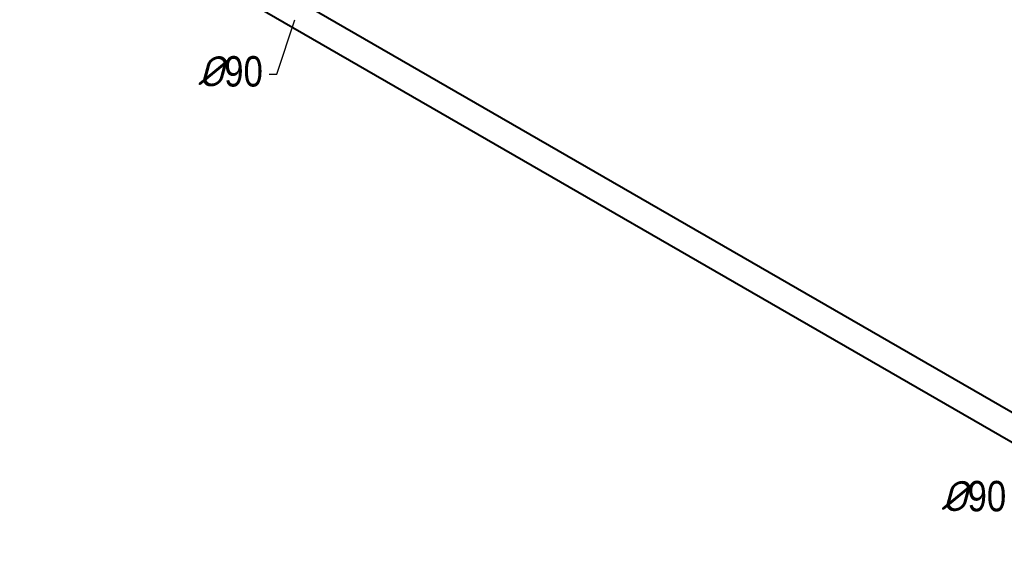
# Model space of a CAD drawing. Extents: x 4114239 to 5838486, y 780458 to 1383318.
# Tile 14 of 231: x 4324564 to 4335631, y 1002906 to 1008887. Entities that reach past the tile are written whole.
import ezdxf

# ---------------------------------------------------------------- set-up
doc = ezdxf.new("R2010")
doc.units = 0
doc.header["$MEASUREMENT"] = 0
doc.layers.add('Основные', color=160, linetype='Continuous', lineweight=40)
doc.styles.add('ГОСТ 250', font='isocpeui.ttf', dxfattribs={"height": 300})

msp = doc.modelspace()

# ---------------------------------------------------------------- linework, layer by layer
at = {"linetype": 'Continuous', "lineweight": 40, "extrusion": (5.55112e-17, 0.816497, 0.57735)}
for p, q in [((4319539.341, 1013811.8557, 0), (4337997.339, 1003155.1255, 0)), ((4319399.5686, 1013554.7635, 0), (4337844.4797, 1002905.5891, 0))]:
    msp.add_line(p, q, dxfattribs=at)
at = {"color": 7, "lineweight": 25, "ltscale": 1000}
msp.add_lwpolyline([(4327367.373, 1008274.2679), (4327454.8811, 1008274.2679), (4327657.8416, 1008885.868)], dxfattribs=at)

# ---------------------------------------------------------------- texts
at = {"layer": 'Основные', "color": 0, "char_height": 341.469976, "attachment_point": 9, "style": 'ГОСТ 250'}
for insert in [(4327297.0931, 1008130.7396), (4335652.3953, 1003351.3222)]:
    msp.add_mtext('%%C{\\fArial Narrow|b0|i0|c204|p34;90}', dxfattribs=dict(at, insert=insert))

doc.saveas('drawing.dxf')
